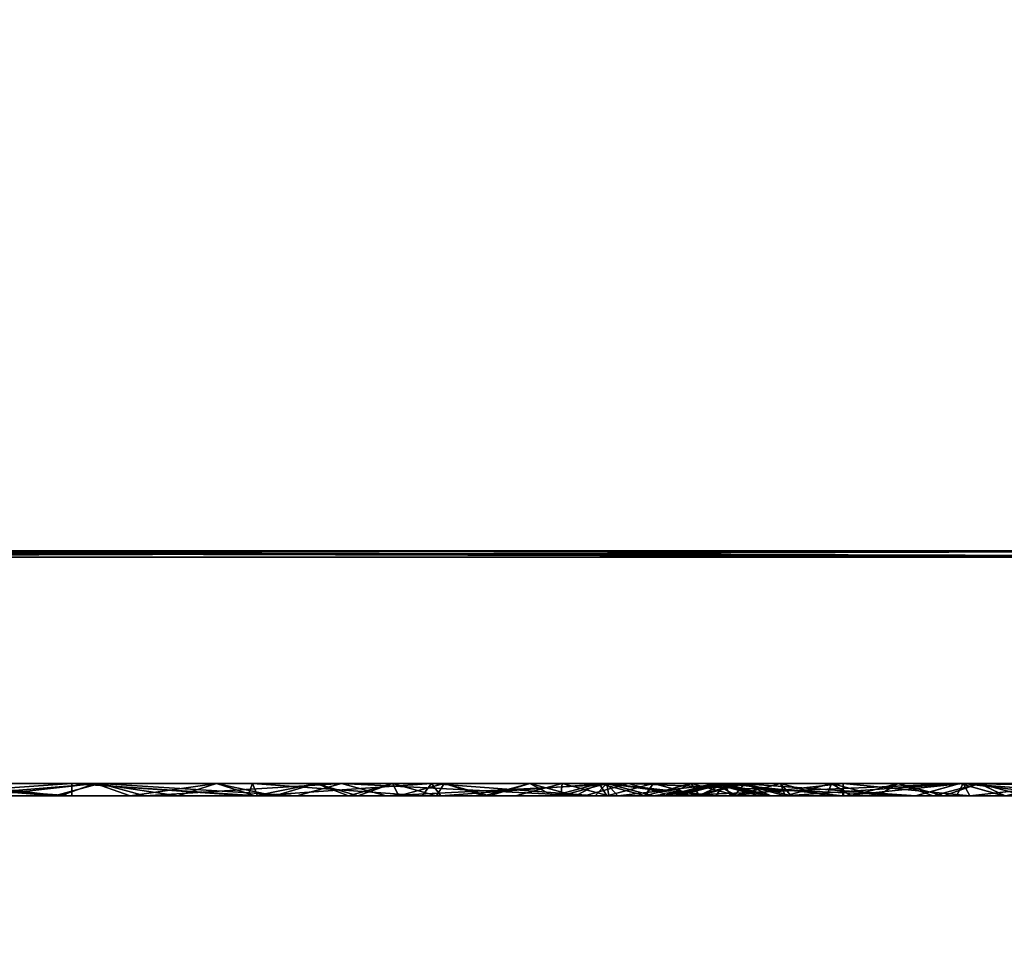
# Model space of a CAD drawing. Extents: x 0 to 1840, y 0 to 334.
# Tile 71 of 109: x 768 to 789, y 165 to 185. Entities that reach past the tile are written whole.
import ezdxf

# ---------------------------------------------------------------- set-up
doc = ezdxf.new("R2010")
doc.units = 0
doc.layers.get('0').update_dxf_attribs({"color": 13, "linetype": 'CONTINUOUS'})

# ---------------------------------------------------------------- blocks, each defined once
blk = doc.blocks.new('DIFFERENCE_4')
for p, q in [((1.25, 49), (961.25, 49)), ((961.25, 1), (1.25, 1))]:
    blk.add_line(p, q)
mesh = blk.add_polyface()
corners = [(1.25, 49.5, 0.134), (961.25, 49), (1.25, 49), (961.25, 49.5, 0.134)]
mesh.append_faces([[corners[k] for k in face] for face in [(0, 1, 2), (1, 0, 3)]], dxfattribs={"vtx0": -1})
mesh = blk.add_polyface()
corners = [(961.25, 49), (1.25, 1), (1.25, 49), (961.25, 1)]
mesh.append_faces([[corners[k] for k in face] for face in [(0, 1, 2), (1, 0, 3)]], dxfattribs={"vtx0": -1})
mesh = blk.add_polyface()
corners = [(961.25, 1), (1.25, 0.5, 0.134), (1.25, 1), (961.25, 0.5, 0.134)]
mesh.append_faces([[corners[k] for k in face] for face in [(0, 1, 2), (1, 0, 3)]], dxfattribs={"vtx0": -1})
blk = doc.blocks.new('GROUP_19')
mesh = blk.add_polyface()
corners = [(449, 314), (1, 1), (1, 314), (449, 1)]
mesh.append_faces([[corners[k] for k in face] for face in [(0, 1, 2), (1, 0, 3)]], dxfattribs={"vtx0": -1})
mesh = blk.add_polyface()
corners = [(449, 1, 6), (1, 314, 6), (1, 1, 6), (449, 314, 6)]
mesh.append_faces([[corners[k] for k in face] for face in [(0, 1, 2), (1, 0, 3)]], dxfattribs={"vtx0": -1})
blk = doc.blocks.new('GROUP_8')
for p, q in [((622.726, 1478.625, 0.268), (620.003, 1474.813)), ((622.581, 1477.632), (622.726, 1478.625, 0.268)), ((620.003, 1474.813), (622.581, 1477.632)), ((622.581, 1477.632), (620.008, 1473.81, 0.268)), ((622.436, 1476.64, 0.268), (622.581, 1477.632)), ((622.581, 1477.632), (625.103, 1477.067)), ((620.003, 1474.813), (619.997, 1475.815, 0.268)), ((617.426, 1474.603), (617.27, 1475.594, 0.268)), ((614.911, 1474.01), (614.669, 1474.98, 0.268)), ((614.911, 1474.01), (617.426, 1474.603)), ((617.426, 1474.603), (620.003, 1474.813)), ((617.582, 1473.613, 0.268), (617.426, 1474.603)), ((620.008, 1473.81, 0.268), (620.003, 1474.813)), ((611.145, 1473.025), (610.941, 1474.005, 0.268)), ((611.145, 1473.025), (614.911, 1474.01)), ((615.152, 1473.039, 0.268), (614.911, 1474.01)), ((607.298, 1472.429), (607.196, 1473.425, 0.268)), ((603.411, 1472.23), (603.411, 1473.232, 0.268)), ((607.298, 1472.429), (611.145, 1473.025)), ((611.348, 1472.044, 0.268), (611.145, 1473.025)), ((599.523, 1472.429), (603.411, 1472.23)), ((603.411, 1472.23), (607.298, 1472.429)), ((607.4, 1471.433, 0.268), (607.298, 1472.429)), ((603.411, 1471.229, 0.268), (603.411, 1472.23)), ((624.477, 1310.437), (622.926, 1298.864)), ((622.926, 1298.864), (621.175, 1285.802)), ((621.934, 1298.996, 0.268), (622.926, 1298.864)), ((622.926, 1298.864), (623.917, 1298.731, 0.268)), ((620.183, 1285.922, 0.268), (621.175, 1285.802)), ((621.175, 1285.802), (619.752, 1272.7)), ((621.175, 1285.802), (622.168, 1285.681, 0.268)), ((618.756, 1272.796, 0.268), (619.752, 1272.7)), ((619.752, 1272.7), (618.655, 1259.567)), ((619.752, 1272.7), (620.747, 1272.605, 0.268)), ((617.657, 1259.638, 0.268), (618.655, 1259.567)), ((618.655, 1259.567), (617.886, 1246.411)), ((618.655, 1259.567), (619.653, 1259.496, 0.268)), ((616.887, 1246.457, 0.268), (617.886, 1246.411)), ((617.886, 1246.411), (617.446, 1233.24)), ((617.886, 1246.411), (618.885, 1246.365, 0.268)), ((616.446, 1233.261, 0.268), (617.446, 1233.24)), ((617.446, 1233.24), (617.334, 1220.062)), ((617.446, 1233.24), (618.446, 1233.219, 0.268)), ((616.334, 1220.072, 0.268), (617.334, 1220.062)), ((617.334, 1220.062), (617.203, 1209.879)), ((617.334, 1220.062), (618.334, 1220.051, 0.268)), ((616.204, 1209.909, 0.268), (617.203, 1209.879)), ((617.203, 1209.879), (616.729, 1199.706)), ((617.203, 1209.879), (618.203, 1209.849, 0.268)), ((615.731, 1199.77, 0.268), (616.729, 1199.706)), ((616.729, 1199.706), (615.913, 1189.556)), ((616.729, 1199.706), (617.727, 1199.643, 0.268)), ((615.913, 1189.556), (614.755, 1179.438)), ((614.917, 1189.653, 0.268), (615.913, 1189.556)), ((615.913, 1189.556), (616.908, 1189.459, 0.268)), ((613.763, 1179.569, 0.268), (614.755, 1179.438)), ((614.755, 1179.438), (613.257, 1169.366)), ((614.755, 1179.438), (615.746, 1179.308, 0.268)), ((612.27, 1169.529, 0.268), (613.257, 1169.366)), ((613.257, 1169.366), (611.42, 1159.349)), ((613.257, 1169.366), (614.243, 1169.202, 0.268)), ((610.444, 1159.57, 0.268), (611.42, 1159.349)), ((611.42, 1159.349), (610.306, 1155.224)), ((611.42, 1159.349), (612.396, 1159.128, 0.268)), ((609.358, 1155.548, 0.268), (610.306, 1155.224)), ((610.306, 1155.224), (608.663, 1151.28)), ((610.306, 1155.224), (611.254, 1154.9, 0.268)), ((607.765, 1151.725, 0.268), (608.663, 1151.28)), ((608.663, 1151.28), (606.518, 1147.584)), ((608.663, 1151.28), (609.56, 1150.835, 0.268)), ((605.686, 1148.143, 0.268), (606.518, 1147.584)), ((606.518, 1147.584), (603.909, 1144.2)), ((606.518, 1147.584), (607.35, 1147.025, 0.268)), ((603.157, 1144.863, 0.268), (603.909, 1144.2)), ((603.909, 1144.2), (600.88, 1141.186)), ((603.909, 1144.2), (604.661, 1143.537, 0.268)), ((599.791, 752.26), (604.007, 732.633)), ((604.007, 732.633), (604.979, 732.868, 0.268)), ((603.035, 732.399, 0.268), (604.007, 732.633)), ((604.007, 732.633), (609.208, 713.244)), ((609.208, 713.244), (610.167, 713.528, 0.268)), ((608.248, 712.961, 0.268), (609.208, 713.244)), ((609.208, 713.244), (615.38, 694.142)), ((615.38, 694.142), (616.324, 694.474, 0.268)), ((614.436, 693.811, 0.268), (615.38, 694.142)), ((615.38, 694.142), (622.508, 675.376)), ((622.508, 675.376), (623.45, 675.713, 0.268)), ((621.566, 675.039, 0.268), (622.508, 675.376)), ((622.508, 675.376), (627.069, 661.772)), ((627.069, 604.98), (622.508, 591.376)), ((622.508, 591.376), (617.784, 577.287)), ((616.815, 577.543, 0.268), (617.784, 577.287)), ((617.784, 577.287), (614.917, 562.705)), ((617.784, 577.287), (618.752, 577.03, 0.268)), ((613.924, 562.835, 0.268), (614.917, 562.705)), ((614.917, 562.705), (613.956, 547.876)), ((614.917, 562.705), (615.911, 562.576, 0.268)), ((612.954, 547.876, 0.268), (613.956, 547.876)), ((613.956, 547.876), (614.959, 547.876, 0.268)), ((613.956, 547.876), (614.917, 533.047)), ((614.917, 533.047), (615.911, 533.176, 0.268)), ((613.924, 532.917, 0.268), (614.917, 533.047)), ((614.917, 533.047), (617.784, 518.465)), ((617.784, 518.465), (618.752, 518.722, 0.268)), ((616.815, 518.209, 0.268), (617.784, 518.465)), ((617.784, 518.465), (622.508, 504.376)), ((622.508, 504.376), (623.451, 504.709, 0.268)), ((621.565, 504.043, 0.268), (622.508, 504.376)), ((622.508, 504.376), (638.023, 462.543))]:
    blk.add_line(p, q)
mesh = blk.add_polyface()
corners = [(622.726, 1478.625, 0.268), (620.003, 1474.813), (619.997, 1475.815, 0.268)]
mesh.append_faces([[corners[k] for k in face] for face in [(0, 1, 2)]])
mesh = blk.add_polyface()
corners = [(622.726, 1478.625, 0.268), (622.581, 1477.632), (620.003, 1474.813)]
mesh.append_faces([[corners[k] for k in face] for face in [(0, 1, 2)]])
mesh = blk.add_polyface()
corners = [(622.726, 1478.625, 0.268), (625.103, 1477.067), (622.581, 1477.632), (625.396, 1478.026, 0.268)]
mesh.append_faces([[corners[k] for k in face] for face in [(0, 1, 2), (1, 0, 3)]], dxfattribs={"vtx0": -1})
mesh = blk.add_polyface()
corners = [(622.581, 1477.632), (620.008, 1473.81, 0.268), (620.003, 1474.813)]
mesh.append_faces([[corners[k] for k in face] for face in [(0, 1, 2)]])
mesh = blk.add_polyface()
corners = [(622.581, 1477.632), (622.436, 1476.64, 0.268), (620.008, 1473.81, 0.268)]
mesh.append_faces([[corners[k] for k in face] for face in [(0, 1, 2)]])
mesh = blk.add_polyface()
corners = [(622.581, 1477.632), (624.811, 1476.108, 0.268), (622.436, 1476.64, 0.268), (625.103, 1477.067)]
mesh.append_faces([[corners[k] for k in face] for face in [(0, 1, 2), (1, 0, 3)]], dxfattribs={"vtx0": -1})
mesh = blk.add_polyface()
corners = [(619.997, 1475.815, 0.268), (617.426, 1474.603), (617.27, 1475.594, 0.268), (620.003, 1474.813)]
mesh.append_faces([[corners[k] for k in face] for face in [(0, 1, 2), (1, 0, 3)]], dxfattribs={"vtx0": -1})
mesh = blk.add_polyface()
corners = [(617.27, 1475.594, 0.268), (614.911, 1474.01), (614.669, 1474.98, 0.268), (617.426, 1474.603)]
mesh.append_faces([[corners[k] for k in face] for face in [(0, 1, 2), (1, 0, 3)]], dxfattribs={"vtx0": -1})
mesh = blk.add_polyface()
corners = [(614.669, 1474.98, 0.268), (611.145, 1473.025), (610.941, 1474.005, 0.268), (614.911, 1474.01)]
mesh.append_faces([[corners[k] for k in face] for face in [(0, 1, 2), (1, 0, 3)]], dxfattribs={"vtx0": -1})
mesh = blk.add_polyface()
corners = [(617.426, 1474.603), (615.152, 1473.039, 0.268), (614.911, 1474.01), (617.582, 1473.613, 0.268)]
mesh.append_faces([[corners[k] for k in face] for face in [(0, 1, 2), (1, 0, 3)]], dxfattribs={"vtx0": -1})
mesh = blk.add_polyface()
corners = [(620.003, 1474.813), (617.582, 1473.613, 0.268), (617.426, 1474.603), (620.008, 1473.81, 0.268)]
mesh.append_faces([[corners[k] for k in face] for face in [(0, 1, 2), (1, 0, 3)]], dxfattribs={"vtx0": -1})
mesh = blk.add_polyface()
corners = [(610.941, 1474.005, 0.268), (607.298, 1472.429), (607.196, 1473.425, 0.268), (611.145, 1473.025)]
mesh.append_faces([[corners[k] for k in face] for face in [(0, 1, 2), (1, 0, 3)]], dxfattribs={"vtx0": -1})
mesh = blk.add_polyface()
corners = [(614.911, 1474.01), (611.348, 1472.044, 0.268), (611.145, 1473.025), (615.152, 1473.039, 0.268)]
mesh.append_faces([[corners[k] for k in face] for face in [(0, 1, 2), (1, 0, 3)]], dxfattribs={"vtx0": -1})
mesh = blk.add_polyface()
corners = [(599.625, 1473.425, 0.268), (603.411, 1472.23), (599.523, 1472.429), (603.411, 1473.232, 0.268)]
mesh.append_faces([[corners[k] for k in face] for face in [(0, 1, 2), (1, 0, 3)]], dxfattribs={"vtx0": -1})
mesh = blk.add_polyface()
corners = [(607.196, 1473.425, 0.268), (603.411, 1472.23), (603.411, 1473.232, 0.268), (607.298, 1472.429)]
mesh.append_faces([[corners[k] for k in face] for face in [(0, 1, 2), (1, 0, 3)]], dxfattribs={"vtx0": -1})
mesh = blk.add_polyface()
corners = [(611.145, 1473.025), (607.4, 1471.433, 0.268), (607.298, 1472.429), (611.348, 1472.044, 0.268)]
mesh.append_faces([[corners[k] for k in face] for face in [(0, 1, 2), (1, 0, 3)]], dxfattribs={"vtx0": -1})
mesh = blk.add_polyface()
corners = [(599.523, 1472.429), (603.411, 1471.229, 0.268), (599.421, 1471.433, 0.268), (603.411, 1472.23)]
mesh.append_faces([[corners[k] for k in face] for face in [(0, 1, 2), (1, 0, 3)]], dxfattribs={"vtx0": -1})
mesh = blk.add_polyface()
corners = [(603.411, 1472.23), (607.4, 1471.433, 0.268), (603.411, 1471.229, 0.268), (607.298, 1472.429)]
mesh.append_faces([[corners[k] for k in face] for face in [(0, 1, 2), (1, 0, 3)]], dxfattribs={"vtx0": -1})
mesh = blk.add_polyface()
corners = [(623.484, 1310.558, 0.268), (622.926, 1298.864), (621.934, 1298.996, 0.268), (624.477, 1310.437)]
mesh.append_faces([[corners[k] for k in face] for face in [(0, 1, 2), (1, 0, 3)]], dxfattribs={"vtx0": -1})
mesh = blk.add_polyface()
corners = [(624.477, 1310.437), (623.917, 1298.731, 0.268), (622.926, 1298.864), (625.47, 1310.317, 0.268)]
mesh.append_faces([[corners[k] for k in face] for face in [(0, 1, 2), (1, 0, 3)]], dxfattribs={"vtx0": -1})
mesh = blk.add_polyface()
corners = [(621.934, 1298.996, 0.268), (621.175, 1285.802), (620.183, 1285.922, 0.268), (622.926, 1298.864)]
mesh.append_faces([[corners[k] for k in face] for face in [(0, 1, 2), (1, 0, 3)]], dxfattribs={"vtx0": -1})
mesh = blk.add_polyface()
corners = [(622.926, 1298.864), (622.168, 1285.681, 0.268), (621.175, 1285.802), (623.917, 1298.731, 0.268)]
mesh.append_faces([[corners[k] for k in face] for face in [(0, 1, 2), (1, 0, 3)]], dxfattribs={"vtx0": -1})
mesh = blk.add_polyface()
corners = [(620.183, 1285.922, 0.268), (619.752, 1272.7), (618.756, 1272.796, 0.268), (621.175, 1285.802)]
mesh.append_faces([[corners[k] for k in face] for face in [(0, 1, 2), (1, 0, 3)]], dxfattribs={"vtx0": -1})
mesh = blk.add_polyface()
corners = [(621.175, 1285.802), (620.747, 1272.605, 0.268), (619.752, 1272.7), (622.168, 1285.681, 0.268)]
mesh.append_faces([[corners[k] for k in face] for face in [(0, 1, 2), (1, 0, 3)]], dxfattribs={"vtx0": -1})
mesh = blk.add_polyface()
corners = [(618.756, 1272.796, 0.268), (618.655, 1259.567), (617.657, 1259.638, 0.268), (619.752, 1272.7)]
mesh.append_faces([[corners[k] for k in face] for face in [(0, 1, 2), (1, 0, 3)]], dxfattribs={"vtx0": -1})
mesh = blk.add_polyface()
corners = [(619.752, 1272.7), (619.653, 1259.496, 0.268), (618.655, 1259.567), (620.747, 1272.605, 0.268)]
mesh.append_faces([[corners[k] for k in face] for face in [(0, 1, 2), (1, 0, 3)]], dxfattribs={"vtx0": -1})
mesh = blk.add_polyface()
corners = [(617.657, 1259.638, 0.268), (617.886, 1246.411), (616.887, 1246.457, 0.268), (618.655, 1259.567)]
mesh.append_faces([[corners[k] for k in face] for face in [(0, 1, 2), (1, 0, 3)]], dxfattribs={"vtx0": -1})
mesh = blk.add_polyface()
corners = [(618.655, 1259.567), (618.885, 1246.365, 0.268), (617.886, 1246.411), (619.653, 1259.496, 0.268)]
mesh.append_faces([[corners[k] for k in face] for face in [(0, 1, 2), (1, 0, 3)]], dxfattribs={"vtx0": -1})
mesh = blk.add_polyface()
corners = [(616.887, 1246.457, 0.268), (617.446, 1233.24), (616.446, 1233.261, 0.268), (617.886, 1246.411)]
mesh.append_faces([[corners[k] for k in face] for face in [(0, 1, 2), (1, 0, 3)]], dxfattribs={"vtx0": -1})
mesh = blk.add_polyface()
corners = [(617.886, 1246.411), (618.446, 1233.219, 0.268), (617.446, 1233.24), (618.885, 1246.365, 0.268)]
mesh.append_faces([[corners[k] for k in face] for face in [(0, 1, 2), (1, 0, 3)]], dxfattribs={"vtx0": -1})
mesh = blk.add_polyface()
corners = [(616.446, 1233.261, 0.268), (617.334, 1220.062), (616.334, 1220.072, 0.268), (617.446, 1233.24)]
mesh.append_faces([[corners[k] for k in face] for face in [(0, 1, 2), (1, 0, 3)]], dxfattribs={"vtx0": -1})
mesh = blk.add_polyface()
corners = [(617.446, 1233.24), (618.334, 1220.051, 0.268), (617.334, 1220.062), (618.446, 1233.219, 0.268)]
mesh.append_faces([[corners[k] for k in face] for face in [(0, 1, 2), (1, 0, 3)]], dxfattribs={"vtx0": -1})
mesh = blk.add_polyface()
corners = [(616.334, 1220.072, 0.268), (617.203, 1209.879), (616.204, 1209.909, 0.268), (617.334, 1220.062)]
mesh.append_faces([[corners[k] for k in face] for face in [(0, 1, 2), (1, 0, 3)]], dxfattribs={"vtx0": -1})
mesh = blk.add_polyface()
corners = [(617.334, 1220.062), (618.203, 1209.849, 0.268), (617.203, 1209.879), (618.334, 1220.051, 0.268)]
mesh.append_faces([[corners[k] for k in face] for face in [(0, 1, 2), (1, 0, 3)]], dxfattribs={"vtx0": -1})
mesh = blk.add_polyface()
corners = [(616.204, 1209.909, 0.268), (616.729, 1199.706), (615.731, 1199.77, 0.268), (617.203, 1209.879)]
mesh.append_faces([[corners[k] for k in face] for face in [(0, 1, 2), (1, 0, 3)]], dxfattribs={"vtx0": -1})
mesh = blk.add_polyface()
corners = [(617.203, 1209.879), (617.727, 1199.643, 0.268), (616.729, 1199.706), (618.203, 1209.849, 0.268)]
mesh.append_faces([[corners[k] for k in face] for face in [(0, 1, 2), (1, 0, 3)]], dxfattribs={"vtx0": -1})
mesh = blk.add_polyface()
corners = [(615.731, 1199.77, 0.268), (615.913, 1189.556), (614.917, 1189.653, 0.268), (616.729, 1199.706)]
mesh.append_faces([[corners[k] for k in face] for face in [(0, 1, 2), (1, 0, 3)]], dxfattribs={"vtx0": -1})
mesh = blk.add_polyface()
corners = [(616.729, 1199.706), (616.908, 1189.459, 0.268), (615.913, 1189.556), (617.727, 1199.643, 0.268)]
mesh.append_faces([[corners[k] for k in face] for face in [(0, 1, 2), (1, 0, 3)]], dxfattribs={"vtx0": -1})
mesh = blk.add_polyface()
corners = [(614.917, 1189.653, 0.268), (614.755, 1179.438), (613.763, 1179.569, 0.268), (615.913, 1189.556)]
mesh.append_faces([[corners[k] for k in face] for face in [(0, 1, 2), (1, 0, 3)]], dxfattribs={"vtx0": -1})
mesh = blk.add_polyface()
corners = [(615.913, 1189.556), (615.746, 1179.308, 0.268), (614.755, 1179.438), (616.908, 1189.459, 0.268)]
mesh.append_faces([[corners[k] for k in face] for face in [(0, 1, 2), (1, 0, 3)]], dxfattribs={"vtx0": -1})
mesh = blk.add_polyface()
corners = [(613.763, 1179.569, 0.268), (613.257, 1169.366), (612.27, 1169.529, 0.268), (614.755, 1179.438)]
mesh.append_faces([[corners[k] for k in face] for face in [(0, 1, 2), (1, 0, 3)]], dxfattribs={"vtx0": -1})
mesh = blk.add_polyface()
corners = [(614.755, 1179.438), (614.243, 1169.202, 0.268), (613.257, 1169.366), (615.746, 1179.308, 0.268)]
mesh.append_faces([[corners[k] for k in face] for face in [(0, 1, 2), (1, 0, 3)]], dxfattribs={"vtx0": -1})
mesh = blk.add_polyface()
corners = [(612.27, 1169.529, 0.268), (611.42, 1159.349), (610.444, 1159.57, 0.268), (613.257, 1169.366)]
mesh.append_faces([[corners[k] for k in face] for face in [(0, 1, 2), (1, 0, 3)]], dxfattribs={"vtx0": -1})
mesh = blk.add_polyface()
corners = [(613.257, 1169.366), (612.396, 1159.128, 0.268), (611.42, 1159.349), (614.243, 1169.202, 0.268)]
mesh.append_faces([[corners[k] for k in face] for face in [(0, 1, 2), (1, 0, 3)]], dxfattribs={"vtx0": -1})
mesh = blk.add_polyface()
corners = [(610.444, 1159.57, 0.268), (610.306, 1155.224), (609.358, 1155.548, 0.268), (611.42, 1159.349)]
mesh.append_faces([[corners[k] for k in face] for face in [(0, 1, 2), (1, 0, 3)]], dxfattribs={"vtx0": -1})
mesh = blk.add_polyface()
corners = [(611.42, 1159.349), (611.254, 1154.9, 0.268), (610.306, 1155.224), (612.396, 1159.128, 0.268)]
mesh.append_faces([[corners[k] for k in face] for face in [(0, 1, 2), (1, 0, 3)]], dxfattribs={"vtx0": -1})
mesh = blk.add_polyface()
corners = [(609.358, 1155.548, 0.268), (608.663, 1151.28), (607.765, 1151.725, 0.268), (610.306, 1155.224)]
mesh.append_faces([[corners[k] for k in face] for face in [(0, 1, 2), (1, 0, 3)]], dxfattribs={"vtx0": -1})
mesh = blk.add_polyface()
corners = [(610.306, 1155.224), (609.56, 1150.835, 0.268), (608.663, 1151.28), (611.254, 1154.9, 0.268)]
mesh.append_faces([[corners[k] for k in face] for face in [(0, 1, 2), (1, 0, 3)]], dxfattribs={"vtx0": -1})
mesh = blk.add_polyface()
corners = [(607.765, 1151.725, 0.268), (606.518, 1147.584), (605.686, 1148.143, 0.268), (608.663, 1151.28)]
mesh.append_faces([[corners[k] for k in face] for face in [(0, 1, 2), (1, 0, 3)]], dxfattribs={"vtx0": -1})
mesh = blk.add_polyface()
corners = [(608.663, 1151.28), (607.35, 1147.025, 0.268), (606.518, 1147.584), (609.56, 1150.835, 0.268)]
mesh.append_faces([[corners[k] for k in face] for face in [(0, 1, 2), (1, 0, 3)]], dxfattribs={"vtx0": -1})
mesh = blk.add_polyface()
corners = [(605.686, 1148.143, 0.268), (603.909, 1144.2), (603.157, 1144.863, 0.268), (606.518, 1147.584)]
mesh.append_faces([[corners[k] for k in face] for face in [(0, 1, 2), (1, 0, 3)]], dxfattribs={"vtx0": -1})
mesh = blk.add_polyface()
corners = [(606.518, 1147.584), (604.661, 1143.537, 0.268), (603.909, 1144.2), (607.35, 1147.025, 0.268)]
mesh.append_faces([[corners[k] for k in face] for face in [(0, 1, 2), (1, 0, 3)]], dxfattribs={"vtx0": -1})
mesh = blk.add_polyface()
corners = [(603.157, 1144.863, 0.268), (600.88, 1141.186), (600.222, 1141.941, 0.268), (603.909, 1144.2)]
mesh.append_faces([[corners[k] for k in face] for face in [(0, 1, 2), (1, 0, 3)]], dxfattribs={"vtx0": -1})
mesh = blk.add_polyface()
corners = [(603.909, 1144.2), (601.539, 1140.431, 0.268), (600.88, 1141.186), (604.661, 1143.537, 0.268)]
mesh.append_faces([[corners[k] for k in face] for face in [(0, 1, 2), (1, 0, 3)]], dxfattribs={"vtx0": -1})
mesh = blk.add_polyface()
corners = [(600.774, 752.446, 0.268), (604.007, 732.633), (599.791, 752.26), (604.979, 732.868, 0.268)]
mesh.append_faces([[corners[k] for k in face] for face in [(0, 1, 2), (1, 0, 3)]], dxfattribs={"vtx0": -1})
mesh = blk.add_polyface()
corners = [(599.791, 752.26), (603.035, 732.399, 0.268), (598.808, 752.075, 0.268), (604.007, 732.633)]
mesh.append_faces([[corners[k] for k in face] for face in [(0, 1, 2), (1, 0, 3)]], dxfattribs={"vtx0": -1})
mesh = blk.add_polyface()
corners = [(604.979, 732.868, 0.268), (609.208, 713.244), (604.007, 732.633), (610.167, 713.528, 0.268)]
mesh.append_faces([[corners[k] for k in face] for face in [(0, 1, 2), (1, 0, 3)]], dxfattribs={"vtx0": -1})
mesh = blk.add_polyface()
corners = [(604.007, 732.633), (608.248, 712.961, 0.268), (603.035, 732.399, 0.268), (609.208, 713.244)]
mesh.append_faces([[corners[k] for k in face] for face in [(0, 1, 2), (1, 0, 3)]], dxfattribs={"vtx0": -1})
mesh = blk.add_polyface()
corners = [(610.167, 713.528, 0.268), (615.38, 694.142), (609.208, 713.244), (616.324, 694.474, 0.268)]
mesh.append_faces([[corners[k] for k in face] for face in [(0, 1, 2), (1, 0, 3)]], dxfattribs={"vtx0": -1})
mesh = blk.add_polyface()
corners = [(609.208, 713.244), (614.436, 693.811, 0.268), (608.248, 712.961, 0.268), (615.38, 694.142)]
mesh.append_faces([[corners[k] for k in face] for face in [(0, 1, 2), (1, 0, 3)]], dxfattribs={"vtx0": -1})
mesh = blk.add_polyface()
corners = [(616.324, 694.474, 0.268), (622.508, 675.376), (615.38, 694.142), (623.45, 675.713, 0.268)]
mesh.append_faces([[corners[k] for k in face] for face in [(0, 1, 2), (1, 0, 3)]], dxfattribs={"vtx0": -1})
mesh = blk.add_polyface()
corners = [(615.38, 694.142), (621.566, 675.039, 0.268), (614.436, 693.811, 0.268), (622.508, 675.376)]
mesh.append_faces([[corners[k] for k in face] for face in [(0, 1, 2), (1, 0, 3)]], dxfattribs={"vtx0": -1})
mesh = blk.add_polyface()
corners = [(623.45, 675.713, 0.268), (627.069, 661.772), (622.508, 675.376), (628.038, 662.029, 0.268)]
mesh.append_faces([[corners[k] for k in face] for face in [(0, 1, 2), (1, 0, 3)]], dxfattribs={"vtx0": -1})
mesh = blk.add_polyface()
corners = [(622.508, 675.376), (626.1, 661.516, 0.268), (621.566, 675.039, 0.268), (627.069, 661.772)]
mesh.append_faces([[corners[k] for k in face] for face in [(0, 1, 2), (1, 0, 3)]], dxfattribs={"vtx0": -1})
mesh = blk.add_polyface()
corners = [(621.56, 591.694, 0.268), (617.784, 577.287), (616.815, 577.543, 0.268), (622.508, 591.376), (626.1, 605.236, 0.268), (627.069, 604.98)]
mesh.append_faces([[corners[k] for k in face] for face in [(0, 1, 2), (3, 4, 5)]], dxfattribs={"vtx0": -1})
mesh.append_faces([[corners[k] for k in face] for face in [(1, 0, 3)]], dxfattribs={"vtx0": -1, "vtx1": -1})
mesh.append_faces([[corners[k] for k in face] for face in [(3, 0, 4)]], dxfattribs={"vtx0": -1, "vtx2": -1})
mesh = blk.add_polyface()
corners = [(622.508, 591.376), (618.752, 577.03, 0.268), (617.784, 577.287), (623.456, 591.058, 0.268), (627.069, 604.98), (628.038, 604.723, 0.268)]
mesh.append_faces([[corners[k] for k in face] for face in [(0, 1, 2), (3, 4, 5)]], dxfattribs={"vtx0": -1})
mesh.append_faces([[corners[k] for k in face] for face in [(1, 0, 3)]], dxfattribs={"vtx0": -1, "vtx1": -1})
mesh.append_faces([[corners[k] for k in face] for face in [(3, 0, 4)]], dxfattribs={"vtx0": -1, "vtx2": -1})
mesh = blk.add_polyface()
corners = [(616.815, 577.543, 0.268), (614.917, 562.705), (613.924, 562.835, 0.268), (617.784, 577.287)]
mesh.append_faces([[corners[k] for k in face] for face in [(0, 1, 2), (1, 0, 3)]], dxfattribs={"vtx0": -1})
mesh = blk.add_polyface()
corners = [(617.784, 577.287), (615.911, 562.576, 0.268), (614.917, 562.705), (618.752, 577.03, 0.268)]
mesh.append_faces([[corners[k] for k in face] for face in [(0, 1, 2), (1, 0, 3)]], dxfattribs={"vtx0": -1})
mesh = blk.add_polyface()
corners = [(613.924, 562.835, 0.268), (613.956, 547.876), (612.954, 547.876, 0.268), (614.917, 562.705)]
mesh.append_faces([[corners[k] for k in face] for face in [(0, 1, 2), (1, 0, 3)]], dxfattribs={"vtx0": -1})
mesh = blk.add_polyface()
corners = [(614.917, 562.705), (614.959, 547.876, 0.268), (613.956, 547.876), (615.911, 562.576, 0.268)]
mesh.append_faces([[corners[k] for k in face] for face in [(0, 1, 2), (1, 0, 3)]], dxfattribs={"vtx0": -1})
mesh = blk.add_polyface()
corners = [(613.956, 547.876), (613.924, 532.917, 0.268), (612.954, 547.876, 0.268), (614.917, 533.047)]
mesh.append_faces([[corners[k] for k in face] for face in [(0, 1, 2), (1, 0, 3)]], dxfattribs={"vtx0": -1})
mesh = blk.add_polyface()
corners = [(614.959, 547.876, 0.268), (614.917, 533.047), (613.956, 547.876), (615.911, 533.176, 0.268)]
mesh.append_faces([[corners[k] for k in face] for face in [(0, 1, 2), (1, 0, 3)]], dxfattribs={"vtx0": -1})
mesh = blk.add_polyface()
corners = [(615.911, 533.176, 0.268), (617.784, 518.465), (614.917, 533.047), (618.752, 518.722, 0.268)]
mesh.append_faces([[corners[k] for k in face] for face in [(0, 1, 2), (1, 0, 3)]], dxfattribs={"vtx0": -1})
mesh = blk.add_polyface()
corners = [(614.917, 533.047), (616.815, 518.209, 0.268), (613.924, 532.917, 0.268), (617.784, 518.465)]
mesh.append_faces([[corners[k] for k in face] for face in [(0, 1, 2), (1, 0, 3)]], dxfattribs={"vtx0": -1})
mesh = blk.add_polyface()
corners = [(618.752, 518.722, 0.268), (622.508, 504.376), (617.784, 518.465), (623.451, 504.709, 0.268)]
mesh.append_faces([[corners[k] for k in face] for face in [(0, 1, 2), (1, 0, 3)]], dxfattribs={"vtx0": -1})
mesh = blk.add_polyface()
corners = [(617.784, 518.465), (621.565, 504.043, 0.268), (616.815, 518.209, 0.268), (622.508, 504.376)]
mesh.append_faces([[corners[k] for k in face] for face in [(0, 1, 2), (1, 0, 3)]], dxfattribs={"vtx0": -1})
mesh = blk.add_polyface()
corners = [(623.451, 504.709, 0.268), (638.023, 462.543), (622.508, 504.376), (638.972, 462.86, 0.268)]
mesh.append_faces([[corners[k] for k in face] for face in [(0, 1, 2), (1, 0, 3)]], dxfattribs={"vtx0": -1})
mesh = blk.add_polyface()
corners = [(622.508, 504.376), (637.074, 462.226, 0.268), (621.565, 504.043, 0.268), (638.023, 462.543)]
mesh.append_faces([[corners[k] for k in face] for face in [(0, 1, 2), (1, 0, 3)]], dxfattribs={"vtx0": -1})
blk = doc.blocks.new('DIFFERENCE_3')
for p, q in [((1230.765, 49), (1230.765, 1)), ((1069.015, 48.719), (1049.473, 1)), ((1125.46, 1.281), (1144.887, 48.719)), ((1049.473, 1), (1.4, 1))]:
    blk.add_line(p, q)
mesh = blk.add_polyface()
corners = [(1068.72, 49), (1.4, 1), (1.4, 49), (1049.473, 1), (1069.015, 48.719), (1068.909, 48.962), (1069.017, 48.86)]
mesh.append_faces([[corners[k] for k in face] for face in [(0, 1, 2), (4, 5, 6)]], dxfattribs={"vtx0": -1})
mesh.append_faces([[corners[k] for k in face] for face in [(1, 0, 3), (3, 0, 4)]], dxfattribs={"vtx0": -1, "vtx1": -1})
mesh.append_faces([[corners[k] for k in face] for face in [(4, 0, 5)]], dxfattribs={"vtx0": -1, "vtx2": -1})
mesh = blk.add_polyface()
corners = [(1125.46, 1.281), (1125.565, 1.038), (1125.458, 1.14), (1144.887, 48.719), (1125.755, 1), (1230.765, 1), (1144.999, 48.86), (1145.191, 48.962), (1145.411, 49), (1230.765, 49)]
mesh.append_faces([[corners[k] for k in face] for face in [(0, 1, 2), (5, 8, 9)]], dxfattribs={"vtx0": -1})
mesh.append_faces([[corners[k] for k in face] for face in [(1, 3, 4), (4, 3, 5)]], dxfattribs={"vtx0": -1, "vtx1": -1})
mesh.append_faces([[corners[k] for k in face] for face in [(1, 0, 3), (5, 3, 6), (5, 6, 7), (5, 7, 8)]], dxfattribs={"vtx0": -1, "vtx2": -1})
mesh = blk.add_polyface()
corners = [(1230.765, 49), (1231.465, 1, 0.134), (1230.765, 1), (1231.465, 49, 0.134)]
mesh.append_faces([[corners[k] for k in face] for face in [(0, 1, 2), (1, 0, 3)]], dxfattribs={"vtx0": -1})
mesh = blk.add_polyface()
corners = [(1069.015, 48.719), (1049.998, 0.5, 0.134), (1049.473, 1), (1069.802, 48.86, 0.134)]
mesh.append_faces([[corners[k] for k in face] for face in [(0, 1, 2), (1, 0, 3)]], dxfattribs={"vtx0": -1})
mesh = blk.add_polyface()
corners = [(1144.215, 48.86, 0.134), (1125.46, 1.281), (1124.673, 1.14, 0.134), (1144.887, 48.719)]
mesh.append_faces([[corners[k] for k in face] for face in [(0, 1, 2), (1, 0, 3)]], dxfattribs={"vtx0": -1})
mesh = blk.add_polyface()
corners = [(1.4, 1), (1049.998, 0.5, 0.134), (1.4, 0.5, 0.134), (1049.473, 1)]
mesh.append_faces([[corners[k] for k in face] for face in [(0, 1, 2), (1, 0, 3)]], dxfattribs={"vtx0": -1})
blk = doc.blocks.new('GROUP_29')
for name, p, xscale, rotation in [('DIFFERENCE_4', (123.016, 1762.087, 160.612), 0.7999999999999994, 339.6), ('DIFFERENCE_3', (741.482, 763.915, 160.612), 0.714063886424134, 85.89999999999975)]:
    blk.add_blockref(name, p, dxfattribs=dict(xscale=xscale, rotation=rotation))
blk.add_blockref('GROUP_8', (165.602, 0.479, 165.612))
at = {"extrusion": (0, 1, -4.996e-16), "rotation": 180}
blk.add_blockref('GROUP_19', (-406.119, 325.269), dxfattribs=at)

msp = doc.modelspace()

# ---------------------------------------------------------------- block references
at = {"extrusion": (0, -1, -4.996e-16)}
msp.add_blockref('GROUP_29', (0, 0, -334.295), dxfattribs=at)

doc.saveas('drawing.dxf')
